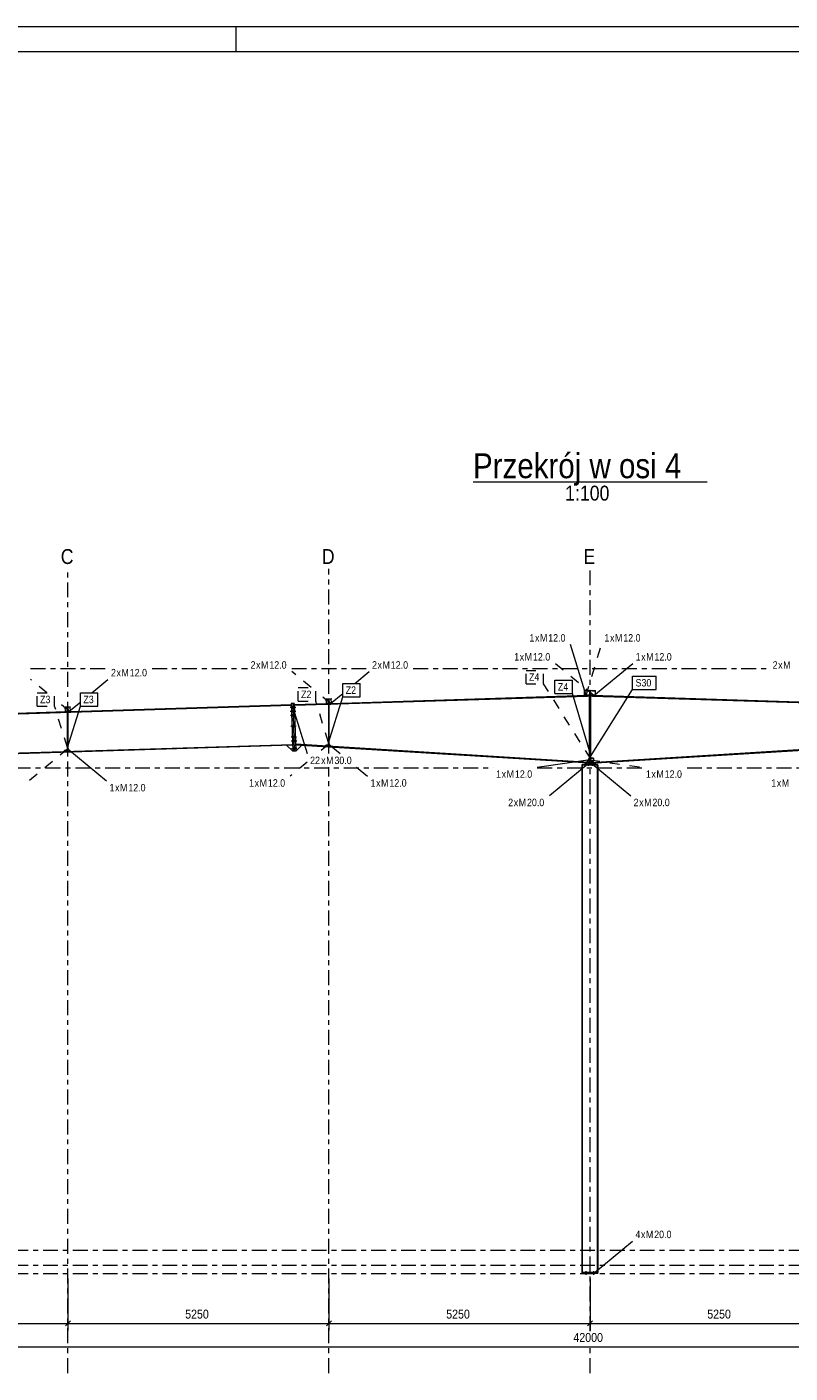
# Model space of a CAD drawing. Header units: millimetres. Extents: x -51 to 559, y -171 to 249.
# Tile 3 of 6: x 97 to 250, y -22 to 249. Entities that reach past the tile are written whole.
import ezdxf

# ---------------------------------------------------------------- set-up
doc = ezdxf.new("R2010")
doc.units = ezdxf.units.MM
for name, pattern in [('XKITLINE00', [0]), ('XKITLINE02', [4, 2, -2]), ('XKITLINE03', [6, 3, -1, 1, -1])]:
    doc.linetypes.add(name, pattern=pattern)
for name, color, linetype, lineweight in [('Arkusz rysunku', 3, 'Continuous', 0), ('Element', 2, 'Continuous', 0), ('Inny typ obiektu', 7, 'Continuous', 0), ('Spoina', 1, 'Continuous', 0), ('Wymiar', 4, 'Continuous', 0), ('Znak elementu', 2, 'Continuous', 0), ('Znak śruby', 4, 'Continuous', 0), ('Śruba', 3, 'Continuous', 0)]:
    doc.layers.add(name, color=color, linetype=linetype, lineweight=lineweight)
doc.styles.add('ARIAL', font='ARIAL.TTF')

msp = doc.modelspace()

# ---------------------------------------------------------------- hatches: boundary and pattern name
at = {"layer": 'Śruba'}
for points in [[(209.13, 114.68), (209.27, 114.68), (209.27, 114.58), (209.13, 114.58)], [(209.13, 114.58), (209.27, 114.58), (209.28, 114.42), (209.14, 114.42)], [(210.73, 114.58), (210.87, 114.58), (210.86, 114.42), (210.72, 114.42)], [(210.73, 114.68), (210.87, 114.68), (210.87, 114.58), (210.73, 114.58)], [(104.65, 111.4), (104.79, 111.4), (104.79, 111.32), (104.65, 111.32)], [(105.21, 111.41), (105.35, 111.42), (105.35, 111.34), (105.21, 111.33)], [(150.25, 112.3), (150.26, 111.98), (149.96, 111.97), (149.95, 112.29)], [(150.25, 112.3), (150.26, 111.98), (149.96, 111.97), (149.95, 112.29)], [(150.28, 111.5), (150.29, 111.18), (149.99, 111.17), (149.98, 111.49)], [(150.28, 111.5), (150.29, 111.18), (149.99, 111.17), (149.98, 111.49)], [(150.55, 112.3), (150.56, 111.99), (150.26, 111.98), (150.25, 112.3)], [(150.55, 112.3), (150.56, 111.99), (150.26, 111.98), (150.25, 112.3)], [(150.58, 111.51), (150.59, 111.19), (150.29, 111.18), (150.28, 111.5)], [(150.58, 111.51), (150.59, 111.19), (150.29, 111.18), (150.28, 111.5)], [(157.29, 112.95), (157.15, 112.95), (157.15, 113.03), (157.29, 113.03)], [(157.3, 112.79), (157.16, 112.79), (157.15, 112.95), (157.29, 112.95)], [(157.85, 112.97), (157.71, 112.96), (157.71, 113.04), (157.85, 113.05)], [(157.85, 112.81), (157.71, 112.8), (157.71, 112.96), (157.85, 112.97)], [(150.3, 110.7), (150.31, 110.38), (150.01, 110.37), (150, 110.69)], [(150.37, 108.52), (150.38, 108.2), (150.08, 108.19), (150.07, 108.51)], [(150.6, 110.71), (150.61, 110.39), (150.31, 110.38), (150.3, 110.7)], [(150.67, 108.53), (150.68, 108.21), (150.38, 108.2), (150.37, 108.52)], [(150.44, 106.34), (150.45, 106.02), (150.15, 106.01), (150.14, 106.33)], [(150.74, 106.35), (150.75, 106.03), (150.45, 106.02), (150.44, 106.34)], [(104.91, 103.73), (104.91, 103.87), (104.94, 103.87), (104.94, 103.73)], [(104.95, 103.73), (104.95, 103.87), (105.07, 103.87), (105.07, 103.73)], [(150.47, 105.54), (150.48, 105.22), (150.18, 105.21), (150.17, 105.53)], [(150.47, 105.54), (150.48, 105.22), (150.18, 105.21), (150.17, 105.53)], [(150.51, 104.04), (150.52, 103.72), (150.22, 103.71), (150.21, 104.03)], [(150.51, 104.04), (150.52, 103.72), (150.22, 103.71), (150.21, 104.03)], [(150.77, 105.55), (150.78, 105.23), (150.48, 105.22), (150.47, 105.54)], [(150.77, 105.55), (150.78, 105.23), (150.48, 105.22), (150.47, 105.54)], [(150.81, 104.05), (150.82, 103.73), (150.52, 103.72), (150.51, 104.04)], [(150.81, 104.05), (150.82, 103.73), (150.52, 103.72), (150.51, 104.04)], [(157.41, 104.67), (157.41, 104.81), (157.44, 104.81), (157.44, 104.67)], [(157.45, 104.67), (157.45, 104.81), (157.57, 104.81), (157.57, 104.67)], [(209.49, 101.12), (209.71, 101.12), (209.71, 100.96), (209.49, 100.96)], [(209.49, 101.12), (209.71, 101.12), (209.71, 100.96), (209.49, 100.96)], [(209.49, 100.7), (209.71, 100.7), (209.71, 100.54), (209.49, 100.54)], [(209.49, 100.7), (209.71, 100.7), (209.71, 100.54), (209.49, 100.54)], [(210.08, 101.67), (210.08, 101.53), (209.92, 101.53), (209.92, 101.67)], [(210.11, 101.67), (210.11, 101.53), (210.08, 101.53), (210.08, 101.67)], [(210.51, 100.96), (210.29, 100.96), (210.29, 101.12), (210.51, 101.12)], [(210.51, 100.96), (210.29, 100.96), (210.29, 101.12), (210.51, 101.12)], [(210.51, 100.54), (210.29, 100.54), (210.29, 100.7), (210.51, 100.7)], [(210.51, 100.54), (210.29, 100.54), (210.29, 100.7), (210.51, 100.7)], [(209.14, -1.5), (209.36, -1.5), (209.36, -1.7), (209.14, -1.7)], [(209.14, -1.5), (209.36, -1.5), (209.36, -1.7), (209.14, -1.7)], [(210.64, -1.5), (210.86, -1.5), (210.86, -1.7), (210.64, -1.7)], [(210.64, -1.5), (210.86, -1.5), (210.86, -1.7), (210.64, -1.7)]]:
    msp.add_hatch(color=256, dxfattribs=at).paths.add_polyline_path(points, flags=17)

# ---------------------------------------------------------------- linework, layer by layer
at = {"layer": 'Arkusz rysunku', "linetype": 'XKITLINE00', "lineweight": 0}
for p, q in [((558.87, 249), (-51.13, 249)), ((138.87, 244), (138.87, 249)), ((553.87, 244), (-46.13, 244))]:
    msp.add_line(p, q, dxfattribs=at)
at = {"layer": 'Element', "linetype": 'XKITLINE00', "lineweight": 0}
for p, q in [((150.55, 112.58), (209.5, 114.43)), ((156.97, 113.9), (157.97, 113.93)), ((156.97, 113.9), (157.97, 113.93)), ((156.97, 113.82), (156.97, 113.9)), ((156.97, 113.82), (156.97, 113.9)), ((156.97, 113.82), (157.45, 113.84)), ((156.97, 113.82), (157.45, 113.84)), ((157, 113.02), (156.97, 113.82)), ((157.47, 113.04), (157.45, 113.84)), ((157.47, 113.04), (157.45, 113.84)), ((157.97, 113.85), (157.5, 113.84)), ((157.97, 113.85), (157.5, 113.84)), ((157.5, 113.84), (157.52, 113.04)), ((157.5, 113.84), (157.52, 113.04)), ((157.97, 113.93), (157.97, 113.85)), ((157.97, 113.93), (157.97, 113.85)), ((158, 113.05), (157.97, 113.85)), ((158, 112.97), (209.5, 114.59)), ((209.5, 115.56), (208.9, 115.54)), ((209.5, 115.56), (208.9, 115.54)), ((208.9, 115.54), (208.9, 115.5)), ((208.9, 115.54), (208.9, 115.5)), ((209.5, 115.52), (208.9, 115.5)), ((209.5, 115.52), (208.9, 115.5)), ((208.9, 114.67), (208.9, 115.51)), ((208.9, 114.67), (209.5, 114.69)), ((208.9, 114.57), (208.9, 114.67)), ((209.5, 114.59), (208.9, 114.57)), ((209.5, 115.48), (209.5, 115.56)), ((209.5, 115.56), (210.5, 115.56)), ((209.5, 115.48), (209.5, 115.56)), ((209.5, 115.56), (210.5, 115.56)), ((209.5, 115.56), (209.5, 115.52)), ((209.5, 115.56), (209.5, 115.52)), ((209.5, 115.53), (209.5, 115.53)), ((209.5, 115.48), (209.97, 115.48)), ((209.5, 115.48), (209.97, 115.48)), ((209.5, 114.69), (209.5, 114.59)), ((209.5, 114.6), (209.5, 114.68)), ((209.5, 114.68), (209.97, 114.68)), ((209.5, 114.6), (209.5, 114.68)), ((209.5, 114.68), (209.97, 114.68)), ((209.5, 114.63), (209.5, 114.63)), ((210.5, 114.6), (209.5, 114.6)), ((210.5, 114.6), (209.5, 114.6)), ((209.5, 114.43), (209.5, 114.6)), ((209.5, 114.6), (209.54, 114.6)), ((209.5, 114.43), (209.5, 114.6)), ((209.5, 114.6), (209.54, 114.6)), ((210.5, 114.43), (209.5, 114.43)), ((210.5, 114.43), (209.5, 114.43)), ((209.54, 114.6), (209.54, 114.5)), ((209.54, 114.6), (209.54, 114.5)), ((209.54, 114.5), (210.46, 114.5)), ((209.54, 114.5), (210.46, 114.5)), ((209.92, 100.7), (209.92, 114.43)), ((209.97, 114.68), (209.97, 115.48)), ((209.97, 114.68), (209.97, 115.48)), ((210.5, 115.48), (210.02, 115.48)), ((210.02, 115.48), (210.02, 114.68)), ((210.5, 115.48), (210.02, 115.48)), ((210.02, 115.48), (210.02, 114.68)), ((210.02, 114.68), (210.5, 114.68)), ((210.02, 114.68), (210.5, 114.68)), ((210.08, 114.43), (210.08, 100.7)), ((210.46, 114.5), (210.46, 114.6)), ((210.46, 114.6), (210.5, 114.6)), ((210.46, 114.5), (210.46, 114.6)), ((210.46, 114.6), (210.5, 114.6)), ((210.5, 115.56), (210.5, 115.48)), ((210.5, 115.56), (210.5, 115.48)), ((210.5, 115.52), (210.5, 115.56)), ((210.5, 115.56), (211.1, 115.54)), ((210.5, 115.52), (210.5, 115.56)), ((210.5, 115.56), (211.1, 115.54)), ((210.5, 115.53), (210.5, 115.53)), ((210.5, 115.52), (211.1, 115.5)), ((210.5, 115.52), (211.1, 115.5)), ((210.5, 114.6), (210.5, 114.69)), ((210.5, 114.69), (211.1, 114.67)), ((210.5, 114.68), (210.5, 114.6)), ((210.5, 114.68), (210.5, 114.6)), ((210.5, 114.63), (210.5, 114.63)), ((210.5, 114.43), (210.5, 114.6)), ((210.5, 114.43), (210.5, 114.6)), ((210.5, 114.59), (211.1, 114.57)), ((210.5, 114.59), (262, 112.97)), ((210.5, 114.43), (269.45, 112.58)), ((211.1, 115.5), (211.1, 115.54)), ((211.1, 115.5), (211.1, 115.54)), ((211.1, 114.67), (211.1, 115.51)), ((211.1, 114.67), (211.1, 114.57)), ((2.46, 107.93), (149.94, 112.59)), ((53, 109.69), (104.5, 111.31)), ((104.47, 112.27), (105.47, 112.3)), ((104.47, 112.27), (105.47, 112.3)), ((104.47, 112.19), (104.47, 112.27)), ((104.47, 112.19), (104.47, 112.27)), ((104.47, 112.19), (104.95, 112.21)), ((104.47, 112.19), (104.95, 112.21)), ((104.5, 111.39), (104.47, 112.19)), ((104.5, 111.39), (104.97, 111.41)), ((104.5, 111.39), (104.97, 111.41)), ((104.5, 111.31), (104.5, 111.39)), ((104.5, 111.31), (104.5, 111.39)), ((105.5, 111.34), (104.5, 111.31)), ((105.5, 111.34), (104.5, 111.31)), ((104.97, 111.41), (104.95, 112.21)), ((104.97, 111.41), (104.95, 112.21)), ((104.95, 103.32), (104.95, 111.14)), ((104.95, 111.14), (105.07, 111.14)), ((105.47, 112.22), (105, 112.21)), ((105.47, 112.22), (105, 112.21)), ((105, 112.21), (105.02, 111.41)), ((105, 112.21), (105.02, 111.41)), ((105.02, 111.41), (105.5, 111.42)), ((105.02, 111.41), (105.5, 111.42)), ((105.07, 103.32), (105.07, 111.14)), ((105.47, 112.3), (105.47, 112.22)), ((105.47, 112.3), (105.47, 112.22)), ((105.5, 111.42), (105.47, 112.22)), ((105.5, 111.34), (149.94, 112.75)), ((105.5, 111.42), (105.5, 111.34)), ((105.5, 111.42), (105.5, 111.34)), ((150.23, 112.94), (149.93, 112.93)), ((149.93, 112.93), (150.23, 103.37)), ((150.53, 112.94), (150.23, 112.94)), ((150.23, 112.94), (150.53, 103.38)), ((150.23, 112.94), (150.53, 103.38)), ((150.53, 112.94), (150.83, 103.39)), ((150.54, 112.74), (157, 112.94)), ((157, 113.02), (157.47, 113.04)), ((157, 113.02), (157.47, 113.04)), ((157, 112.94), (157, 113.02)), ((157, 112.94), (157, 113.02)), ((158, 112.97), (157, 112.94)), ((158, 112.97), (157, 112.94)), ((157.45, 104.34), (157.45, 112.77)), ((157.45, 112.77), (157.57, 112.77)), ((157.52, 113.04), (158, 113.05)), ((157.52, 113.04), (158, 113.05)), ((157.57, 104.34), (157.57, 112.77)), ((158, 113.05), (158, 112.97)), ((158, 113.05), (158, 112.97)), ((9.27, 100.3), (150.19, 104.73)), ((150.2, 104.57), (9.27, 100.14)), ((104.34, 103.5), (104.34, 103.53)), ((104.34, 103.53), (104.91, 103.53)), ((104.34, 103.5), (104.34, 103.53)), ((104.34, 103.53), (104.91, 103.53)), ((104.34, 103.5), (104.94, 103.5)), ((104.34, 103.5), (104.94, 103.5)), ((104.91, 103.53), (104.91, 104.1)), ((104.91, 104.1), (104.94, 104.1)), ((104.91, 103.53), (104.91, 104.1)), ((104.91, 104.1), (104.94, 104.1)), ((104.94, 103.5), (104.94, 104.1)), ((104.94, 103.5), (104.94, 104.1)), ((104.95, 103.32), (105.07, 103.32)), ((149, 104.53), (150.23, 103.37)), ((150.1, 104.57), (150.2, 104.47)), ((150.53, 103.38), (150.23, 103.37)), ((150.83, 103.39), (150.53, 103.38)), ((150.79, 104.75), (150.81, 104.75)), ((150.8, 104.59), (150.81, 104.75)), ((209.91, 100.94), (150.8, 104.59)), ((150.8, 104.49), (150.9, 104.58)), ((209.92, 101.1), (150.81, 104.75)), ((150.83, 103.39), (151.99, 104.51)), ((156.84, 104.42), (156.84, 104.57)), ((156.84, 104.57), (157.41, 104.57)), ((156.84, 104.54), (156.84, 104.57)), ((156.84, 104.57), (157.41, 104.57)), ((157.44, 104.54), (156.84, 104.54)), ((156.84, 104.54), (157.44, 104.54)), ((157.44, 104.42), (156.84, 104.42)), ((157.41, 104.57), (157.41, 105.14)), ((157.41, 105.14), (157.44, 105.14)), ((157.41, 104.57), (157.41, 105.14)), ((157.41, 105.14), (157.44, 105.14)), ((157.44, 105.14), (157.44, 104.42)), ((157.44, 104.54), (157.44, 105.14)), ((157.45, 104.34), (157.57, 104.34)), ((210.08, 101.1), (269.19, 104.75)), ((210.09, 100.94), (269.2, 104.59)), ((208.35, 100.54), (208.43, 100.54)), ((208.35, 100.54), (208.35, -1.5)), ((211.57, 100.7), (208.43, 100.7)), ((208.43, 100.54), (208.43, 100.7)), ((211.57, 100.54), (208.43, 100.54)), ((208.51, -1.5), (208.51, 100.54)), ((209.91, 100.94), (209.92, 101.1)), ((210.08, 100.7), (209.92, 100.7)), ((210.08, 101.25), (210.08, 102.8)), ((210.08, 102.8), (210.11, 102.8)), ((210.08, 101.92), (210.08, 102.8)), ((210.08, 102.8), (210.11, 102.8)), ((210.68, 101.92), (210.08, 101.92)), ((210.08, 101.92), (210.68, 101.92)), ((210.68, 101.25), (210.08, 101.25)), ((210.08, 101.1), (210.09, 100.94)), ((210.11, 102.8), (210.11, 101.96)), ((210.11, 102.8), (210.11, 101.96)), ((210.11, 101.96), (210.68, 101.96)), ((210.11, 101.96), (210.68, 101.96)), ((210.68, 101.96), (210.68, 101.25)), ((210.68, 101.92), (210.68, 101.96)), ((211.48, -1.5), (211.48, 100.54)), ((211.57, 100.54), (211.57, 100.7)), ((211.57, 100.54), (211.65, 100.54)), ((211.65, -1.5), (211.65, 100.54)), ((208.35, -1.5), (208.43, -1.5)), ((211.57, -1.5), (208.43, -1.5)), ((208.43, -1.7), (208.43, -1.5)), ((211.57, -1.7), (208.43, -1.7)), ((211.57, -1.7), (211.57, -1.5)), ((211.57, -1.5), (211.65, -1.5))]:
    msp.add_line(p, q, dxfattribs=at)
at = {"layer": 'Inny typ obiektu', "linetype": 'XKITLINE00', "lineweight": 0}
msp.add_line((186.47, 157.5), (233.53, 157.5), dxfattribs=at)
at = {"layer": 'Spoina', "linetype": 'XKITLINE03', "lineweight": 0}
for p, q in [((105, -21.7), (105, 140)), ((157.5, 102.86), (157.5, 140)), ((210, -13.28), (210, 140)), ((97.5, 120), (113.06, 120)), ((121.93, 120), (141.13, 120)), ((150, 120), (165.56, 120)), ((174.43, 120), (246.13, 120)), ((157.5, -21.7), (157.5, 100.16)), ((64.5, 100), (190.52, 100)), ((199.39, 100), (220.64, 100)), ((229.51, 100), (370.63, 100)), ((-20, 3), (440, 3)), ((-20, 0), (440, 0)), ((-20, -1.7), (440, -1.7)), ((210, -21.7), (210, -15.8))]:
    msp.add_line(p, q, dxfattribs=at)
at = {"layer": 'Wymiar', "linetype": 'XKITLINE00', "lineweight": 0}
for p, q in [((105, -2.7), (105, -13.14)), ((105, -2.7), (105, -13.14)), ((157.5, -2.7), (157.5, -13.14)), ((157.5, -2.7), (157.5, -13.14)), ((210, -2.7), (210, -13.14)), ((210, -2.7), (210, -13.14)), ((52.5, -11.7), (105, -11.7)), ((105.51, -11.19), (104.49, -12.21)), ((105.51, -11.19), (104.49, -12.21)), ((105, -11.7), (157.5, -11.7)), ((158.01, -11.19), (156.99, -12.21)), ((158.01, -11.19), (156.99, -12.21)), ((157.5, -11.7), (210, -11.7)), ((210.51, -11.19), (209.49, -12.21)), ((210.51, -11.19), (209.49, -12.21)), ((210, -11.7), (262.5, -11.7)), ((0, -16.4), (420, -16.4))]:
    msp.add_line(p, q, dxfattribs=at)
at = {"layer": 'Znak elementu', "linetype": 'XKITLINE02', "lineweight": 0}
for p, q in [((197.13, 119.61), (200.66, 119.61)), ((197.13, 116.91), (197.13, 119.61)), ((200.66, 116.91), (200.66, 119.61)), ((197.13, 116.91), (200.66, 116.91)), ((210.16, 101.81), (200.66, 116.91)), ((98.8, 115.11), (102.33, 115.11)), ((98.8, 112.41), (98.8, 115.11)), ((102.33, 112.41), (102.33, 115.11)), ((151.3, 116.14), (154.83, 116.14)), ((151.3, 113.44), (151.3, 116.14)), ((154.83, 113.44), (154.83, 116.14)), ((98.8, 112.41), (102.33, 112.41)), ((104.92, 104.1), (102.33, 112.41)), ((151.3, 113.44), (154.83, 113.44)), ((157.42, 105.13), (154.83, 113.44))]:
    msp.add_line(p, q, dxfattribs=at)
at = {"layer": 'Znak elementu', "linetype": 'XKITLINE00', "lineweight": 0}
for p, q in [((160.27, 116.99), (163.8, 116.99)), ((160.27, 114.29), (160.27, 116.99)), ((163.8, 114.29), (163.8, 116.99)), ((202.94, 117.65), (206.47, 117.65)), ((202.94, 114.95), (202.94, 117.65)), ((206.47, 114.95), (206.47, 117.65)), ((218.56, 118.47), (223.32, 118.47)), ((218.56, 115.77), (218.56, 118.47)), ((223.32, 115.77), (223.32, 118.47)), ((107.51, 115.11), (111.04, 115.11)), ((107.51, 112.41), (107.51, 115.11)), ((111.04, 112.41), (111.04, 115.11)), ((157.42, 105.01), (160.27, 114.29)), ((160.27, 114.29), (163.8, 114.29)), ((202.94, 114.95), (206.47, 114.95)), ((210.1, 102.77), (206.47, 114.95)), ((209.06, 100.67), (218.56, 115.77)), ((218.56, 115.77), (223.32, 115.77)), ((104.92, 104.1), (107.51, 112.41)), ((107.51, 112.41), (111.04, 112.41))]:
    msp.add_line(p, q, dxfattribs=at)
at = {"layer": 'Znak śruby', "linetype": 'XKITLINE00', "lineweight": 0}
for p, q in [((209.2, 114.55), (206.1, 124.79)), ((162.7, 116.99), (165.56, 119.35)), ((210.8, 114.55), (218.58, 120.98)), ((109.79, 115.11), (113.06, 117.8)), ((157.78, 112.93), (160.27, 114.98)), ((105.28, 111.38), (107.51, 113.22)), ((150.26, 112.14), (153.11, 102.86)), ((104.99, 103.8), (112.77, 97.37)), ((157.49, 104.74), (159.77, 102.86)), ((163.03, 100.16), (165.27, 98.32)), ((210.02, 101.6), (199.39, 100.1)), ((209.6, 100.83), (201.82, 94.4)), ((210.4, 100.83), (218.18, 94.4)), ((210.75, -1.6), (218.53, 4.83))]:
    msp.add_line(p, q, dxfattribs=at)
at = {"layer": 'Znak śruby', "linetype": 'XKITLINE02', "lineweight": 0}
for p, q in [((209.2, 114.55), (212.31, 124.79)), ((153.89, 116.14), (150, 119.35)), ((210.8, 114.55), (203.02, 120.98)), ((100.76, 115.11), (97.5, 117.8)), ((105.28, 111.38), (102.33, 113.81)), ((157.78, 112.93), (154.83, 115.36)), ((104.99, 103.8), (97.21, 97.37)), ((157.49, 104.74), (155.21, 102.86)), ((153.11, 101.12), (149.71, 98.32)), ((210.02, 101.6), (220.64, 100.1))]:
    msp.add_line(p, q, dxfattribs=at)
at = {"layer": 'Śruba', "linetype": 'XKITLINE02', "lineweight": 0}
for p, q in [((209.13, 114.58), (209.13, 114.68)), ((209.14, 114.42), (209.13, 114.58)), ((209.21, 114.33), (209.19, 114.78)), ((209.27, 114.58), (209.27, 114.68)), ((209.28, 114.42), (209.27, 114.58)), ((210.72, 114.42), (210.73, 114.58)), ((210.73, 114.58), (210.73, 114.68)), ((210.79, 114.33), (210.81, 114.78)), ((210.86, 114.42), (210.87, 114.58)), ((210.87, 114.58), (210.87, 114.68)), ((104.65, 111.32), (104.65, 111.4)), ((104.72, 111.21), (104.71, 111.51)), ((104.79, 111.32), (104.79, 111.4)), ((105.21, 111.33), (105.21, 111.41)), ((105.28, 111.23), (105.27, 111.53)), ((105.35, 111.34), (105.35, 111.42)), ((150.81, 112.15), (149.71, 112.12)), ((150.81, 112.15), (149.71, 112.12)), ((150.83, 111.35), (149.73, 111.32)), ((150.83, 111.35), (149.73, 111.32)), ((150.25, 112.3), (149.95, 112.29)), ((150.25, 112.3), (149.95, 112.29)), ((150.26, 111.98), (149.96, 111.97)), ((150.26, 111.98), (149.96, 111.97)), ((150.28, 111.5), (149.98, 111.49)), ((150.28, 111.5), (149.98, 111.49)), ((150.29, 111.18), (149.99, 111.17)), ((150.29, 111.18), (149.99, 111.17)), ((150.55, 112.3), (150.25, 112.3)), ((150.55, 112.3), (150.25, 112.3)), ((150.56, 111.99), (150.26, 111.98)), ((150.56, 111.99), (150.26, 111.98)), ((150.58, 111.51), (150.28, 111.5)), ((150.58, 111.51), (150.28, 111.5)), ((150.59, 111.19), (150.29, 111.18)), ((150.59, 111.19), (150.29, 111.18)), ((157.15, 112.95), (157.15, 113.03)), ((157.16, 112.79), (157.15, 112.95)), ((157.23, 112.68), (157.21, 113.13)), ((157.29, 112.95), (157.29, 113.03)), ((157.3, 112.79), (157.29, 112.95)), ((157.71, 112.96), (157.71, 113.04)), ((157.71, 112.8), (157.71, 112.96)), ((157.79, 112.7), (157.77, 113.15)), ((157.85, 112.97), (157.85, 113.05)), ((157.85, 112.81), (157.85, 112.97)), ((150.86, 110.55), (149.76, 110.52)), ((150.93, 108.37), (149.83, 108.34)), ((150.3, 110.7), (150, 110.69)), ((150.31, 110.38), (150.01, 110.37)), ((150.37, 108.52), (150.07, 108.51)), ((150.6, 110.71), (150.3, 110.7)), ((150.61, 110.39), (150.31, 110.38)), ((150.67, 108.53), (150.37, 108.52)), ((151, 106.2), (149.9, 106.16)), ((150.38, 108.2), (150.08, 108.19)), ((150.44, 106.34), (150.14, 106.33)), ((150.45, 106.02), (150.15, 106.01)), ((150.68, 108.21), (150.38, 108.2)), ((150.74, 106.35), (150.44, 106.34)), ((150.75, 106.03), (150.45, 106.02)), ((104.79, 103.8), (105.19, 103.8)), ((104.91, 103.87), (104.94, 103.87)), ((104.91, 103.73), (104.94, 103.73)), ((104.95, 103.87), (105.07, 103.87)), ((104.95, 103.73), (105.07, 103.73)), ((151.02, 105.4), (149.92, 105.36)), ((151.02, 105.4), (149.92, 105.36)), ((151.07, 103.9), (149.97, 103.86)), ((151.07, 103.9), (149.97, 103.86)), ((150.47, 105.54), (150.17, 105.53)), ((150.47, 105.54), (150.17, 105.53)), ((150.48, 105.22), (150.18, 105.21)), ((150.48, 105.22), (150.18, 105.21)), ((150.51, 104.04), (150.21, 104.03)), ((150.51, 104.04), (150.21, 104.03)), ((150.52, 103.72), (150.22, 103.71)), ((150.52, 103.72), (150.22, 103.71)), ((150.77, 105.55), (150.47, 105.54)), ((150.77, 105.55), (150.47, 105.54)), ((150.78, 105.23), (150.48, 105.22)), ((150.78, 105.23), (150.48, 105.22)), ((150.81, 104.05), (150.51, 104.04)), ((150.81, 104.05), (150.51, 104.04)), ((150.82, 103.73), (150.52, 103.72)), ((150.82, 103.73), (150.52, 103.72)), ((157.29, 104.74), (157.69, 104.74)), ((157.41, 104.81), (157.44, 104.81)), ((157.41, 104.67), (157.44, 104.67)), ((157.45, 104.81), (157.57, 104.81)), ((157.45, 104.67), (157.57, 104.67)), ((210.22, 101.6), (209.82, 101.6)), ((210.08, 101.67), (209.92, 101.67)), ((210.08, 101.53), (209.92, 101.53)), ((210.11, 101.67), (210.08, 101.67)), ((210.11, 101.53), (210.08, 101.53))]:
    msp.add_line(p, q, dxfattribs=at)
at = {"layer": 'Śruba', "linetype": 'XKITLINE00', "lineweight": 0}
for p, q in [((209.13, 114.58), (209.13, 114.68)), ((209.14, 114.42), (209.13, 114.58)), ((209.21, 114.33), (209.19, 114.78)), ((209.27, 114.58), (209.27, 114.68)), ((209.28, 114.42), (209.27, 114.58)), ((210.72, 114.42), (210.73, 114.58)), ((210.73, 114.58), (210.73, 114.68)), ((210.79, 114.33), (210.81, 114.78)), ((210.86, 114.42), (210.87, 114.58)), ((210.87, 114.58), (210.87, 114.68)), ((104.65, 111.32), (104.65, 111.4)), ((104.72, 111.21), (104.71, 111.51)), ((104.79, 111.32), (104.79, 111.4)), ((105.21, 111.33), (105.21, 111.41)), ((105.28, 111.23), (105.27, 111.53)), ((105.35, 111.34), (105.35, 111.42)), ((150.81, 112.15), (149.71, 112.12)), ((150.81, 112.15), (149.71, 112.12)), ((150.83, 111.35), (149.73, 111.32)), ((150.83, 111.35), (149.73, 111.32)), ((150.25, 112.3), (149.95, 112.29)), ((150.25, 112.3), (149.95, 112.29)), ((150.26, 111.98), (149.96, 111.97)), ((150.26, 111.98), (149.96, 111.97)), ((150.28, 111.5), (149.98, 111.49)), ((150.28, 111.5), (149.98, 111.49)), ((150.29, 111.18), (149.99, 111.17)), ((150.29, 111.18), (149.99, 111.17)), ((150.55, 112.3), (150.25, 112.3)), ((150.55, 112.3), (150.25, 112.3)), ((150.56, 111.99), (150.26, 111.98)), ((150.56, 111.99), (150.26, 111.98)), ((150.58, 111.51), (150.28, 111.5)), ((150.58, 111.51), (150.28, 111.5)), ((150.59, 111.19), (150.29, 111.18)), ((150.59, 111.19), (150.29, 111.18)), ((157.15, 112.95), (157.15, 113.03)), ((157.16, 112.79), (157.15, 112.95)), ((157.23, 112.68), (157.21, 113.13)), ((157.29, 112.95), (157.29, 113.03)), ((157.3, 112.79), (157.29, 112.95)), ((157.71, 112.96), (157.71, 113.04)), ((157.71, 112.8), (157.71, 112.96)), ((157.79, 112.7), (157.77, 113.15)), ((157.85, 112.97), (157.85, 113.05)), ((157.85, 112.81), (157.85, 112.97)), ((150.86, 110.55), (149.76, 110.52)), ((150.93, 108.37), (149.83, 108.34)), ((150.3, 110.7), (150, 110.69)), ((150.31, 110.38), (150.01, 110.37)), ((150.37, 108.52), (150.07, 108.51)), ((150.6, 110.71), (150.3, 110.7)), ((150.61, 110.39), (150.31, 110.38)), ((150.67, 108.53), (150.37, 108.52)), ((151, 106.2), (149.9, 106.16)), ((150.38, 108.2), (150.08, 108.19)), ((150.44, 106.34), (150.14, 106.33)), ((150.45, 106.02), (150.15, 106.01)), ((150.68, 108.21), (150.38, 108.2)), ((150.74, 106.35), (150.44, 106.34)), ((150.75, 106.03), (150.45, 106.02)), ((104.79, 103.8), (105.19, 103.8)), ((104.91, 103.87), (104.94, 103.87)), ((104.91, 103.73), (104.94, 103.73)), ((104.95, 103.87), (105.07, 103.87)), ((104.95, 103.73), (105.07, 103.73)), ((151.02, 105.4), (149.92, 105.36)), ((151.02, 105.4), (149.92, 105.36)), ((151.07, 103.9), (149.97, 103.86)), ((151.07, 103.9), (149.97, 103.86)), ((150.47, 105.54), (150.17, 105.53)), ((150.47, 105.54), (150.17, 105.53)), ((150.48, 105.22), (150.18, 105.21)), ((150.48, 105.22), (150.18, 105.21)), ((150.51, 104.04), (150.21, 104.03)), ((150.51, 104.04), (150.21, 104.03)), ((150.52, 103.72), (150.22, 103.71)), ((150.52, 103.72), (150.22, 103.71)), ((150.77, 105.55), (150.47, 105.54)), ((150.77, 105.55), (150.47, 105.54)), ((150.78, 105.23), (150.48, 105.22)), ((150.78, 105.23), (150.48, 105.22)), ((150.81, 104.05), (150.51, 104.04)), ((150.81, 104.05), (150.51, 104.04)), ((150.82, 103.73), (150.52, 103.72)), ((150.82, 103.73), (150.52, 103.72)), ((157.29, 104.74), (157.69, 104.74)), ((157.41, 104.81), (157.44, 104.81)), ((157.41, 104.67), (157.44, 104.67)), ((157.45, 104.81), (157.57, 104.81)), ((157.45, 104.67), (157.57, 104.67)), ((209.49, 101.12), (209.49, 100.96)), ((209.49, 101.12), (209.49, 100.96)), ((209.49, 100.7), (209.49, 100.54)), ((209.49, 100.7), (209.49, 100.54)), ((209.6, 101.28), (209.6, 100.38)), ((209.6, 101.28), (209.6, 100.38)), ((209.71, 101.12), (209.71, 100.96)), ((209.71, 101.12), (209.71, 100.96)), ((209.71, 100.7), (209.71, 100.54)), ((209.71, 100.7), (209.71, 100.54)), ((210.22, 101.6), (209.82, 101.6)), ((210.08, 101.67), (209.92, 101.67)), ((210.08, 101.53), (209.92, 101.53)), ((210.11, 101.67), (210.08, 101.67)), ((210.11, 101.53), (210.08, 101.53)), ((210.29, 101.12), (210.29, 100.96)), ((210.29, 101.12), (210.29, 100.96)), ((210.29, 100.7), (210.29, 100.54)), ((210.29, 100.7), (210.29, 100.54)), ((210.4, 101.28), (210.4, 100.38)), ((210.4, 101.28), (210.4, 100.38)), ((210.51, 101.12), (210.51, 100.96)), ((210.51, 101.12), (210.51, 100.96)), ((210.51, 100.7), (210.51, 100.54)), ((210.51, 100.7), (210.51, 100.54)), ((209.14, -1.7), (209.14, -1.5)), ((209.14, -1.7), (209.14, -1.5)), ((209.25, -1.96), (209.25, -1.24)), ((209.25, -1.96), (209.25, -1.24)), ((209.36, -1.7), (209.36, -1.5)), ((209.36, -1.7), (209.36, -1.5)), ((210.64, -1.7), (210.64, -1.5)), ((210.64, -1.7), (210.64, -1.5)), ((210.75, -1.96), (210.75, -1.24)), ((210.75, -1.96), (210.75, -1.24)), ((210.86, -1.7), (210.86, -1.5)), ((210.86, -1.7), (210.86, -1.5))]:
    msp.add_line(p, q, dxfattribs=at)

# ---------------------------------------------------------------- texts
at = {"layer": 'Inny typ obiektu', "style": 'ARIAL', "width": 0.85}
for s, height, p in [('Przekrój w osi 4', 5, (186.47, 158.25)), ('1:100', 3, (204.99, 153.75))]:
    msp.add_text(s, height=height, dxfattribs=at).set_placement(p)
at = {"layer": 'Spoina', "style": 'ARIAL', "width": 0.85}
for s, p in [('C', (103.56, 141)), ('D', (156.06, 141)), ('E', (208.67, 141))]:
    msp.add_text(s, height=3, dxfattribs=at).set_placement(p)
at = {"layer": 'Wymiar', "style": 'ARIAL', "width": 0.85}
for s, p in [('5250', (128.58, -10.74)), ('5250', (181.08, -10.74)), ('5250', (233.58, -10.74)), ('42000', (206.66, -15.44))]:
    msp.add_text(s, height=1.8, dxfattribs=at).set_placement(p)
at = {"layer": 'Znak elementu', "style": 'ARIAL', "width": 0.85}
for s, p in [('Z2', (160.87, 114.89)), ('Z4', (197.73, 117.51)), ('Z4', (203.54, 115.55)), ('S30', (219.16, 116.37)), ('Z3', (99.4, 113.01)), ('Z3', (108.11, 113.01)), ('Z2', (151.9, 114.04))]:
    msp.add_text(s, height=1.5, dxfattribs=at).set_placement(p)
at = {"layer": 'Znak śruby', "style": 'ARIAL', "width": 0.85}
for s, p in [('1', (197.82, 125.39)), ('x', (198.94, 125.39)), ('M', (199.94, 125.39)), ('12.0', (201.6, 125.39)), ('1', (212.91, 125.39)), ('x', (214.02, 125.39)), ('M', (215.02, 125.39)), ('12.0', (216.69, 125.39)), ('1', (194.75, 121.58)), ('x', (195.86, 121.58)), ('M', (196.86, 121.58)), ('12.0', (198.53, 121.58)), ('1', (219.18, 121.58)), ('x', (220.29, 121.58)), ('M', (221.29, 121.58)), ('12.0', (222.96, 121.58)), ('2', (113.66, 118.4)), ('x', (114.77, 118.4)), ('M', (115.77, 118.4)), ('12.0', (117.44, 118.4)), ('2', (141.73, 119.95)), ('x', (142.84, 119.95)), ('M', (143.84, 119.95)), ('12.0', (145.51, 119.95)), ('2', (166.16, 119.95)), ('x', (167.27, 119.95)), ('M', (168.27, 119.95)), ('12.0', (169.94, 119.95)), ('2', (246.73, 119.94)), ('x', (247.84, 119.94)), ('M', (248.84, 119.94)), ('22', (153.71, 100.76)), ('x', (155.93, 100.76)), ('M', (156.93, 100.76)), ('30.0', (158.6, 100.76)), ('1', (141.44, 96.22)), ('M', (143.55, 96.22)), ('12.0', (145.22, 96.22)), ('1', (165.87, 96.22)), ('M', (167.98, 96.22)), ('12.0', (169.65, 96.22)), ('1', (191.12, 98)), ('x', (192.23, 98)), ('M', (193.23, 98)), ('12.0', (194.9, 98)), ('1', (221.24, 98)), ('x', (222.35, 98)), ('M', (223.35, 98)), ('12.0', (225.02, 98)), ('1', (246.46, 96.22)), ('M', (248.57, 96.22)), ('1', (113.37, 95.27)), ('x', (114.48, 95.27)), ('M', (115.48, 95.27)), ('12.0', (117.15, 95.27)), ('x', (142.55, 96.22)), ('x', (166.98, 96.22)), ('x', (247.57, 96.22)), ('2', (193.55, 92.3)), ('x', (194.66, 92.3)), ('M', (195.66, 92.3)), ('20.0', (197.33, 92.3)), ('2', (218.78, 92.3)), ('x', (219.89, 92.3)), ('M', (220.89, 92.3)), ('20.0', (222.56, 92.3)), ('4', (219.13, 5.43)), ('x', (220.24, 5.43)), ('M', (221.24, 5.43)), ('20.0', (222.91, 5.43))]:
    msp.add_text(s, height=1.5, dxfattribs=at).set_placement(p)

doc.saveas('drawing.dxf')
